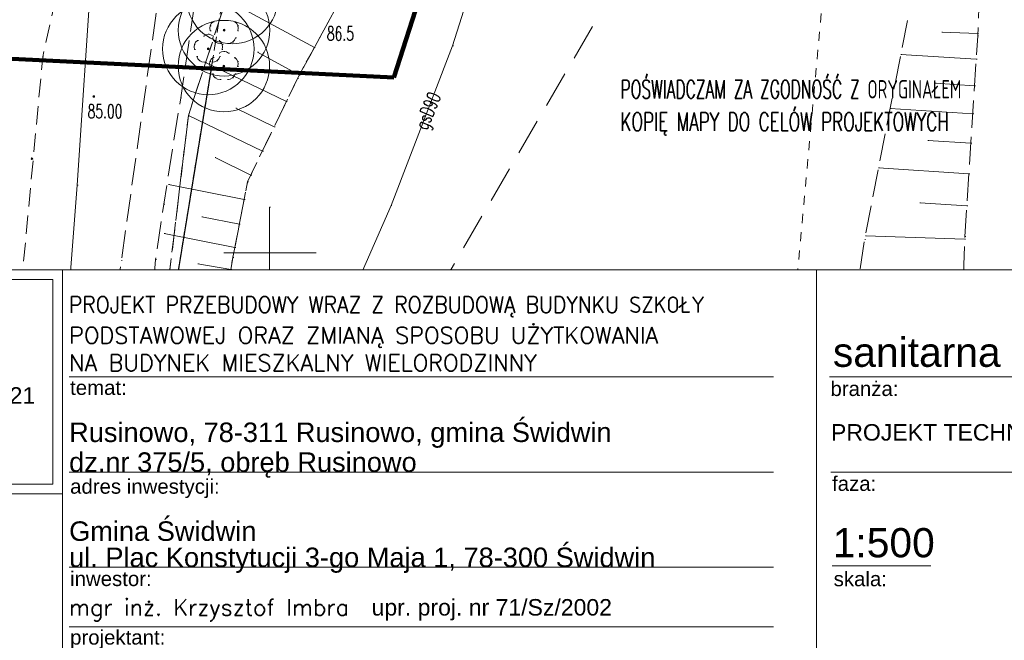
# Model space of a CAD drawing. Extents: x -134780 to 5540120, y 74663 to 5964901.
# Tile 43 of 84: x 5539586 to 5539640, y 5961279 to 5961313. Entities that reach past the tile are written whole.
import ezdxf
from ezdxf.lldxf.tags import DXFTag

# ---------------------------------------------------------------- set-up
doc = ezdxf.new("R2010")
doc.units = 0
doc.header["$MEASUREMENT"] = 0
doc.set_wipeout_variables(frame=1)
for name, pattern in [('L_0_03', [1, 0.5, -0.5]), ('L_0_04', [1.5, 1, -0.5]), ('L_0_05', [1.75, 1.25, -0.5]), ('L_0_06', [2, 1.5, -0.5]), ('L_0_0C', [3, 2, -1])]:
    doc.linetypes.add(name, pattern=pattern)
for name, color, linetype, lineweight in [('000_Inne__niezydentyfikowane__Nr_Pióra__7', 7, 'Continuous', 13), ('0_Nr_Pióra__7', 7, 'Continuous', 13), ('ARCH MAPA RUSINOWO_Nr_Pióra__60', 230, 'Continuous', 211), ('Arch opisy_Nr_Pióra__80', 3, 'Continuous', 211), ('ARCH TABELA_Nr_Pióra__1', 7, 'Continuous', 25), ('ARCH TABELA_Nr_Pióra__21', 7, 'Continuous', 9), ('ARCH TABELA_Nr_Pióra__7', 7, 'Continuous', 13), ('chodnik_Nr_Pióra__7', 7, 'Continuous', 13), ('drzewo_lisciaste_Nr_Pióra__7', 7, 'Continuous', 13), ('inny_obiekt_zagospodarowania_terenu_Nr_Pióra__7', 7, 'Continuous', 13), ('mapa', 7, 'Continuous', 13), ('ogrodzenie_trwale_Nr_Pióra__7', 7, 'Continuous', 13), ('pikieta_naturalna_Atr2_Nr_Pióra__7', 7, 'Continuous', 13), ('pikieta_naturalna_Nr_Pióra__7', 7, 'Continuous', 13), ('pikieta_sztuczna_Nr_Pióra__7', 7, 'Continuous', 13), ('plac_sportowy_Nr_Pióra__7', 7, 'Continuous', 13), ('przewod_elektroenergetyczny_podziemny_Nr_Pióra__7', 7, 'Continuous', 13), ('przewod_gazowy_Atr1_Nr_Pióra__7', 7, 'Continuous', 13), ('przewod_gazowy_Nr_Pióra__7', 7, 'Continuous', 13), ('przewod_wodociagowy_Nr_Pióra__7', 7, 'Continuous', 13), ('skarpa_nieumocniona_Nr_Pióra__7', 7, 'Continuous', 13), ('skarpa_Nr_Pióra__7', 7, 'Continuous', 13), ('Wstawianie_ramki_sekcyjnej_z_opisem_Nr_Pióra__7', 7, 'Continuous', 13), ('Zakres_Nr_Pióra__7', 7, 'Continuous', 13), ('zasuwa_lub_zawor_Nr_Pióra__7', 7, 'Continuous', 13)]:
    doc.layers.add(name, color=color, linetype=linetype, lineweight=lineweight)
for name, color, linetype, lineweight, true_color in [('217_kontur_klasyfikacyjny_Nr_Pióra__3', 7, 'Continuous', 18, 0xff6600), ('218_kontur_uzytku_gruntowego_Nr_Pióra__3', 7, 'Continuous', 18, 0xff6600), ('219_dzialka_ewidencyjna_Nr_Pióra__96', 7, 'Continuous', 13, 0x00d59f), ('Arch zieleń_Nr_Pióra__4', 7, 'Continuous', 9, 0x029e21)]:
    doc.layers.add(name, color=color, linetype=linetype, lineweight=lineweight, true_color=true_color)
doc.layers.add('TABELKA-035', color=4, linetype='Continuous')
doc.styles.add('GENERATED_STYLE_7', font='Simplex.shx', dxfattribs={"bigfont": 'BIGFONT.SHX'})
doc.styles.add('GENERATED_STYLE_9', font='arial.ttf')
doc.styles.add('ROMANS', font='romans', dxfattribs={"width": 0.8})
tags = doc.linetypes.add('DASH', pattern=[15, 10, -5]).pattern_tags.tags
tags[6:7] = [DXFTag(74, 4), DXFTag(75, 0), DXFTag(340, '0'), DXFTag(46, 0.0), DXFTag(50, 0.0), DXFTag(44, 0.0), DXFTag(45, 0.0)]
tags[4:5] = [DXFTag(74, 4), DXFTag(75, 0), DXFTag(340, '0'), DXFTag(46, 0.0), DXFTag(50, 0.0), DXFTag(44, 0.0), DXFTag(45, 0.0)]
doc.linetypes.add('L_0_15_SHX', pattern='A,0,[2,Rusinowo ZAGOSPODAROWANIE1.Shx,S=7.5,R=0,X=0,Y=0],-7.5,0', length=7.5)

# ---------------------------------------------------------------- blocks, each defined once
blk = doc.blocks.new('mapa')
at = {"layer": 'drzewo_lisciaste_Nr_Pióra__7', "linetype": 'Continuous'}
for points in [[(5539597.51, 5961312.11, 1), (5539597.51, 5961312.21, 1)], [(5539596.65, 5961311.09, 1), (5539596.65, 5961311.19, 1)], [(5539597.5, 5961310.15, 1), (5539597.5, 5961310.25, 1)], [(5539593.68, 5961283.98, 1), (5539593.68, 5961284.08, 1)]]:
    blk.add_hatch(color=252, dxfattribs=at).paths.add_polyline_path(points, flags=0)
at = {"layer": 'pikieta_naturalna_Nr_Pióra__7', "linetype": 'Continuous'}
for points in [[(5539590.39, 5961308.495, 1), (5539590.39, 5961308.585, 1)], [(5539596.17, 5961283.545, 1), (5539596.17, 5961283.635, 1)]]:
    blk.add_hatch(color=252, dxfattribs=at).paths.add_polyline_path(points, flags=0)
at = {"layer": 'pikieta_sztuczna_Nr_Pióra__7', "linetype": 'Continuous'}
blk.add_hatch(color=252, dxfattribs=at).paths.add_polyline_path([(5539587.01, 5961305.095, 1), (5539587.01, 5961305.185, 1)], flags=0)
at = {"layer": '000_Inne__niezydentyfikowane__Nr_Pióra__7', "color": 252, "linetype": 'Continuous', "flags": 128}
for points in [[(5539602.45, 5961311.21), (5539597.57, 5961313.87)], [(5539638.71, 5961311.98), (5539636.74, 5961312.05)], [(5539601.63, 5961309.71), (5539599.34, 5961310.96)], [(5539600.92, 5961308.27), (5539596.5, 5961310.4)], [(5539638.63, 5961310.58), (5539634.51, 5961310.84)], [(5539638.54, 5961309.12), (5539636.38, 5961309.26)], [(5539600.25, 5961306.88), (5539598.15, 5961307.9)], [(5539638.44, 5961307.59), (5539633.92, 5961307.88)], [(5539599.61, 5961305.55), (5539595.56, 5961307.5)], [(5539638.34, 5961305.99), (5539635.98, 5961306.14)], [(5539598.98, 5961304.25), (5539597.02, 5961305.2)], [(5539638.23, 5961304.32), (5539633.29, 5961304.64)], [(5539598.61, 5961302.92), (5539594.48, 5961303.73)], [(5539638.12, 5961302.57), (5539635.54, 5961302.74)], [(5539598.35, 5961301.57), (5539596.29, 5961301.97)], [(5539598.1, 5961300.3), (5539594.24, 5961301.06)], [(5539638, 5961300.74), (5539632.57, 5961300.92)], [(5539597.88, 5961299.09), (5539596.07, 5961299.39)], [(5539637.94, 5961298.83), (5539635.1, 5961298.93)], [(5539597.68, 5961297.86), (5539594.01, 5961298.47)], [(5539597.48, 5961296.61), (5539595.61, 5961296.92)], [(5539637.87, 5961296.87), (5539631.96, 5961297.09)], [(5539597.27, 5961295.35), (5539593.48, 5961295.95)], [(5539637.79, 5961294.93), (5539634.73, 5961295.05)], [(5539597.07, 5961294.07), (5539595.16, 5961294.37)], [(5539634.37, 5961288.24), (5539631.49, 5961294.08)], [(5539596.87, 5961292.78), (5539593.01, 5961293.4)], [(5539637.73, 5961293.33), (5539632.35, 5961293.53)], [(5539636.15, 5961289.12), (5539634.08, 5961293.3)], [(5539637.69, 5961292.3), (5539636.27, 5961292.35)], [(5539596.66, 5961291.48), (5539594.72, 5961291.79)], [(5539637.65, 5961291.03), (5539635.41, 5961291.12)], [(5539596.45, 5961290.18), (5539592.54, 5961290.8)], [(5539632.02, 5961287.08), (5539630.46, 5961290.23)], [(5539629.65, 5961285.94), (5539628.36, 5961289.76)], [(5539633.09, 5961287.61), (5539632.1, 5961289.63)], [(5539596.24, 5961288.86), (5539594.26, 5961289.12)], [(5539627.01, 5961285.3), (5539626.06, 5961289.24)], [(5539624.28, 5961284.63), (5539623.25, 5961288.74)], [(5539596.06, 5961287.52), (5539592.04, 5961288.06)], [(5539618.38, 5961283.15), (5539617.24, 5961287.71)], [(5539621.41, 5961283.91), (5539620.32, 5961288.24)], [(5539630.86, 5961286.51), (5539630.01, 5961288.23)], [(5539628.34, 5961285.62), (5539627.86, 5961287.58)], [(5539615.2, 5961282.36), (5539614, 5961287.16)], [(5539625.66, 5961284.97), (5539625.18, 5961286.98)], [(5539595.89, 5961286.2), (5539593.9, 5961286.47)], [(5539611.97, 5961281.55), (5539610.92, 5961286.48)], [(5539622.86, 5961284.27), (5539622.33, 5961286.38)], [(5539608.83, 5961281.26), (5539608.46, 5961285.93)], [(5539619.91, 5961283.53), (5539619.36, 5961285.76)], [(5539595.71, 5961284.91), (5539591.82, 5961285.43)], [(5539605.95, 5961281.08), (5539605.72, 5961285.38)], [(5539616.81, 5961282.76), (5539616.22, 5961285.1)], [(5539603.31, 5961280.94), (5539603.09, 5961284.87)], [(5539600.87, 5961280.74), (5539600.47, 5961284.36)], [(5539613.59, 5961281.95), (5539612.98, 5961284.38)], [(5539595.54, 5961283.62), (5539593.63, 5961283.88)], [(5539596.36, 5961280.24), (5539595.99, 5961283.57)], [(5539598.56, 5961280.48), (5539598.17, 5961283.93)], [(5539610.37, 5961281.38), (5539610.17, 5961283.83)], [(5539604.6, 5961281.01), (5539604.49, 5961283.06)], [(5539607.36, 5961281.16), (5539607.24, 5961283.4)], [(5539599.7, 5961280.61), (5539599.5, 5961282.37)], [(5539602.07, 5961280.87), (5539601.86, 5961282.73)], [(5539595.65, 5961282.27), (5539591.63, 5961281.86)], [(5539597.44, 5961280.36), (5539597.25, 5961282.05)], [(5539595.79, 5961280.89), (5539593.73, 5961280.68)], [(5539595.91, 5961279.49), (5539591.7, 5961279.19)]]:
    blk.add_lwpolyline(points, dxfattribs=at)
at = {"layer": '0_Nr_Pióra__7', "color": 252, "linetype": 'Continuous'}
for p, q in [((5539596.922, 5961312.626), (5539596.972, 5961312.626)), ((5539598.098, 5961312.626), (5539598.148, 5961312.626)), ((5539596.65, 5961311.94), (5539596.7, 5961311.94)), ((5539596.75, 5961312.408), (5539596.8, 5961312.408)), ((5539596.761, 5961312.131), (5539596.811, 5961312.131)), ((5539597.51, 5961312.16), (5539597.56, 5961312.16)), ((5539598.259, 5961312.131), (5539598.309, 5961312.131)), ((5539598.27, 5961312.408), (5539598.32, 5961312.408)), ((5539636.74, 5961312.05), (5539636.79, 5961312.05)), ((5539638.71, 5961311.98), (5539638.76, 5961311.98)), ((5539596.062, 5961311.606), (5539596.112, 5961311.606)), ((5539596.389, 5961311.843), (5539596.439, 5961311.843)), ((5539596.886, 5961311.745), (5539596.936, 5961311.745)), ((5539596.911, 5961311.843), (5539596.961, 5961311.843)), ((5539597.04, 5961311.512), (5539597.09, 5961311.512)), ((5539597.238, 5961311.606), (5539597.288, 5961311.606)), ((5539597.309, 5961311.437), (5539597.359, 5961311.437)), ((5539597.711, 5961311.437), (5539597.761, 5961311.437)), ((5539597.98, 5961311.512), (5539598.03, 5961311.512)), ((5539598.134, 5961311.745), (5539598.184, 5961311.745)), ((5539638.71, 5961311.86), (5539638.76, 5961311.86)), ((5539595.89, 5961311.388), (5539595.94, 5961311.388)), ((5539595.901, 5961311.111), (5539595.951, 5961311.111)), ((5539596.65, 5961311.14), (5539596.7, 5961311.14)), ((5539597.239, 5961310.903), (5539597.289, 5961310.903)), ((5539597.399, 5961311.111), (5539597.449, 5961311.111)), ((5539597.41, 5961311.388), (5539597.46, 5961311.388)), ((5539597.5, 5961311), (5539597.55, 5961311)), ((5539597.761, 5961310.903), (5539597.811, 5961310.903)), ((5539599.34, 5961310.96), (5539599.39, 5961310.96)), ((5539602.45, 5961311.21), (5539602.5, 5961311.21)), ((5539610, 5961311.3), (5539610.05, 5961311.3)), ((5539587.6, 5961310.7), (5539587.65, 5961310.7)), ((5539596.026, 5961310.725), (5539596.076, 5961310.725)), ((5539596.18, 5961310.492), (5539596.23, 5961310.492)), ((5539596.449, 5961310.417), (5539596.499, 5961310.417)), ((5539596.5, 5961310.4), (5539596.55, 5961310.4)), ((5539596.74, 5961310.448), (5539596.79, 5961310.448)), ((5539596.851, 5961310.417), (5539596.901, 5961310.417)), ((5539596.912, 5961310.666), (5539596.962, 5961310.666)), ((5539597.12, 5961310.492), (5539597.17, 5961310.492)), ((5539597.274, 5961310.725), (5539597.324, 5961310.725)), ((5539598.088, 5961310.666), (5539598.138, 5961310.666)), ((5539598.26, 5961310.448), (5539598.31, 5961310.448)), ((5539634.51, 5961310.84), (5539634.56, 5961310.84)), ((5539638.63, 5961310.58), (5539638.68, 5961310.58)), ((5539596.751, 5961310.171), (5539596.801, 5961310.171)), ((5539596.876, 5961309.785), (5539596.926, 5961309.785)), ((5539597.5, 5961310.2), (5539597.55, 5961310.2)), ((5539598.124, 5961309.785), (5539598.174, 5961309.785)), ((5539598.249, 5961310.171), (5539598.299, 5961310.171)), ((5539597.03, 5961309.552), (5539597.08, 5961309.552)), ((5539597.299, 5961309.477), (5539597.349, 5961309.477)), ((5539597.701, 5961309.477), (5539597.751, 5961309.477)), ((5539597.97, 5961309.552), (5539598.02, 5961309.552)), ((5539601.53, 5961309.53), (5539601.58, 5961309.53)), ((5539601.63, 5961309.71), (5539601.68, 5961309.71)), ((5539634.19, 5961309.25), (5539634.24, 5961309.25)), ((5539636.38, 5961309.26), (5539636.43, 5961309.26)), ((5539638.54, 5961309.12), (5539638.59, 5961309.12)), ((5539590.39, 5961308.54), (5539590.44, 5961308.54)), ((5539595.14, 5961308.47), (5539595.19, 5961308.47)), ((5539600.92, 5961308.27), (5539600.97, 5961308.27)), ((5539598.15, 5961307.9), (5539598.2, 5961307.9)), ((5539633.92, 5961307.88), (5539633.97, 5961307.88)), ((5539595.56, 5961307.5), (5539595.61, 5961307.5)), ((5539595.56, 5961307.5), (5539595.61, 5961307.5)), ((5539638.44, 5961307.59), (5539638.49, 5961307.59)), ((5539600.25, 5961306.88), (5539600.3, 5961306.88)), ((5539635.98, 5961306.14), (5539636.03, 5961306.14)), ((5539599.61, 5961305.55), (5539599.66, 5961305.55)), ((5539638.34, 5961305.99), (5539638.39, 5961305.99)), ((5539587.01, 5961305.14), (5539587.06, 5961305.14)), ((5539597.02, 5961305.2), (5539597.07, 5961305.2)), ((5539633.29, 5961304.64), (5539633.34, 5961304.64)), ((5539598.8, 5961303.88), (5539598.85, 5961303.88)), ((5539598.98, 5961304.25), (5539599.03, 5961304.25)), ((5539638.23, 5961304.32), (5539638.28, 5961304.32)), ((5539589.49, 5961303.7), (5539589.54, 5961303.7)), ((5539594.48, 5961303.73), (5539594.53, 5961303.73)), ((5539598.61, 5961302.92), (5539598.66, 5961302.92)), ((5539594.22, 5961302.65), (5539594.27, 5961302.65)), ((5539600, 5961302.5), (5539600.05, 5961302.5)), ((5539606.64, 5961302.59), (5539606.69, 5961302.59)), ((5539635.54, 5961302.74), (5539635.59, 5961302.74)), ((5539638.12, 5961302.57), (5539638.17, 5961302.57)), ((5539596.29, 5961301.97), (5539596.34, 5961301.97)), ((5539598.35, 5961301.57), (5539598.4, 5961301.57)), ((5539594.24, 5961301.06), (5539594.29, 5961301.06)), ((5539632.53, 5961300.73), (5539632.58, 5961300.73)), ((5539632.57, 5961300.92), (5539632.62, 5961300.92)), ((5539638, 5961300.74), (5539638.05, 5961300.74)), ((5539638.01, 5961300.89), (5539638.06, 5961300.89)), ((5539598.1, 5961300.3), (5539598.15, 5961300.3)), ((5539591.9, 5961299.58), (5539591.95, 5961299.58)), ((5539593.77, 5961299.63), (5539593.82, 5961299.63)), ((5539597.5, 5961300), (5539597.55, 5961300)), ((5539597.99, 5961299.75), (5539598.04, 5961299.75)), ((5539600, 5961300), (5539600.05, 5961300)), ((5539602.5, 5961300), (5539602.55, 5961300)), ((5539596.07, 5961299.39), (5539596.12, 5961299.39)), ((5539597.88, 5961299.09), (5539597.93, 5961299.09)), ((5539635.1, 5961298.93), (5539635.15, 5961298.93)), ((5539637.94, 5961298.83), (5539637.99, 5961298.83)), ((5539586.41, 5961297.98), (5539586.46, 5961297.98)), ((5539594.01, 5961298.47), (5539594.06, 5961298.47)), ((5539637.91, 5961297.96), (5539637.96, 5961297.96)), ((5539597.68, 5961297.86), (5539597.73, 5961297.86)), ((5539600, 5961297.5), (5539600.05, 5961297.5)), ((5539595.61, 5961296.92), (5539595.66, 5961296.92)), ((5539631.96, 5961297.09), (5539632.01, 5961297.09)), ((5539637.87, 5961296.87), (5539637.92, 5961296.87)), ((5539597.47, 5961296.58), (5539597.52, 5961296.58)), ((5539597.48, 5961296.61), (5539597.53, 5961296.61)), ((5539593.48, 5961295.95), (5539593.53, 5961295.95)), ((5539593.49, 5961296), (5539593.54, 5961296)), ((5539597.27, 5961295.35), (5539597.32, 5961295.35)), ((5539634.73, 5961295.05), (5539634.78, 5961295.05)), ((5539637.79, 5961294.93), (5539637.84, 5961294.93)), ((5539588.75, 5961294.23), (5539588.8, 5961294.23)), ((5539595.16, 5961294.37), (5539595.21, 5961294.37)), ((5539593.952, 5961294.062), (5539594.002, 5961294.062)), ((5539597.07, 5961294.07), (5539597.12, 5961294.07)), ((5539602.88, 5961293.99), (5539602.93, 5961293.99)), ((5539631.49, 5961294.08), (5539631.54, 5961294.08)), ((5539593.01, 5961293.4), (5539593.06, 5961293.4)), ((5539632.35, 5961293.53), (5539632.4, 5961293.53)), ((5539634.08, 5961293.3), (5539634.13, 5961293.3)), ((5539637.73, 5961293.33), (5539637.78, 5961293.33)), ((5539596.87, 5961292.78), (5539596.92, 5961292.78)), ((5539636.27, 5961292.35), (5539636.32, 5961292.35)), ((5539637.69, 5961292.3), (5539637.74, 5961292.3)), ((5539594.72, 5961291.79), (5539594.77, 5961291.79)), ((5539596.66, 5961291.48), (5539596.71, 5961291.48)), ((5539593.391, 5961291.106), (5539593.441, 5961291.106)), ((5539635.41, 5961291.12), (5539635.46, 5961291.12)), ((5539637.65, 5961291.03), (5539637.7, 5961291.03)), ((5539592.54, 5961290.8), (5539592.59, 5961290.8)), ((5539630.94, 5961290.58), (5539630.99, 5961290.58)), ((5539637.63, 5961290.62), (5539637.68, 5961290.62)), ((5539596.45, 5961290.18), (5539596.5, 5961290.18)), ((5539630.46, 5961290.23), (5539630.51, 5961290.23)), ((5539630.82, 5961290.31), (5539630.87, 5961290.31)), ((5539637.65, 5961289.9), (5539637.7, 5961289.9)), ((5539600.8, 5961289.38), (5539600.85, 5961289.38)), ((5539628.36, 5961289.76), (5539628.41, 5961289.76)), ((5539632.1, 5961289.63), (5539632.15, 5961289.63)), ((5539636.75, 5961289.42), (5539636.8, 5961289.42)), ((5539594.26, 5961289.12), (5539594.31, 5961289.12)), ((5539596.24, 5961288.86), (5539596.29, 5961288.86)), ((5539596.26, 5961288.98), (5539596.31, 5961288.98)), ((5539625.71, 5961289.16), (5539625.76, 5961289.16)), ((5539626.06, 5961289.24), (5539626.11, 5961289.24)), ((5539636.15, 5961289.12), (5539636.2, 5961289.12)), ((5539623.25, 5961288.74), (5539623.3, 5961288.74)), ((5539591.99, 5961287.81), (5539592.04, 5961287.81)), ((5539592.04, 5961288.06), (5539592.09, 5961288.06)), ((5539617.24, 5961287.71), (5539617.29, 5961287.71)), ((5539620.32, 5961288.24), (5539620.37, 5961288.24)), ((5539630.01, 5961288.23), (5539630.06, 5961288.23)), ((5539634.37, 5961288.24), (5539634.42, 5961288.24)), ((5539596.06, 5961287.52), (5539596.11, 5961287.52)), ((5539627.86, 5961287.58), (5539627.91, 5961287.58)), ((5539633.09, 5961287.61), (5539633.14, 5961287.61)), ((5539613.67, 5961287.1), (5539613.72, 5961287.1)), ((5539614, 5961287.16), (5539614.05, 5961287.16)), ((5539625.18, 5961286.98), (5539625.23, 5961286.98)), ((5539632.02, 5961287.08), (5539632.07, 5961287.08)), ((5539593.9, 5961286.47), (5539593.95, 5961286.47)), ((5539595.89, 5961286.2), (5539595.94, 5961286.2)), ((5539610.92, 5961286.48), (5539610.97, 5961286.48)), ((5539622.33, 5961286.38), (5539622.38, 5961286.38)), ((5539630.86, 5961286.51), (5539630.91, 5961286.51)), ((5539607.59, 5961285.74), (5539607.64, 5961285.74)), ((5539608.46, 5961285.93), (5539608.51, 5961285.93)), ((5539619.36, 5961285.76), (5539619.41, 5961285.76)), ((5539628.34, 5961285.62), (5539628.39, 5961285.62)), ((5539629.65, 5961285.94), (5539629.7, 5961285.94)), ((5539629.74, 5961285.96), (5539629.79, 5961285.96)), ((5539591.82, 5961285.43), (5539591.87, 5961285.43)), ((5539599.49, 5961285.15), (5539599.54, 5961285.15)), ((5539605.72, 5961285.38), (5539605.77, 5961285.38)), ((5539616.22, 5961285.1), (5539616.27, 5961285.1)), ((5539627.01, 5961285.3), (5539627.06, 5961285.3)), ((5539589.56, 5961284.8), (5539589.61, 5961284.8)), ((5539593.092, 5961284.496), (5539593.142, 5961284.496)), ((5539593.419, 5961284.733), (5539593.469, 5961284.733)), ((5539593.68, 5961284.83), (5539593.73, 5961284.83)), ((5539593.941, 5961284.733), (5539593.991, 5961284.733)), ((5539594.268, 5961284.496), (5539594.318, 5961284.496)), ((5539595.71, 5961284.91), (5539595.76, 5961284.91)), ((5539603.09, 5961284.87), (5539603.14, 5961284.87)), ((5539624.28, 5961284.63), (5539624.33, 5961284.63)), ((5539625.49, 5961284.93), (5539625.54, 5961284.93)), ((5539625.66, 5961284.97), (5539625.71, 5961284.97)), ((5539592.92, 5961284.278), (5539592.97, 5961284.278)), ((5539592.931, 5961284.001), (5539592.981, 5961284.001)), ((5539593.68, 5961284.03), (5539593.73, 5961284.03)), ((5539594.429, 5961284.001), (5539594.479, 5961284.001)), ((5539594.44, 5961284.278), (5539594.49, 5961284.278)), ((5539598.74, 5961284.03), (5539598.79, 5961284.03)), ((5539600.47, 5961284.36), (5539600.52, 5961284.36)), ((5539612.98, 5961284.38), (5539613.03, 5961284.38)), ((5539622.86, 5961284.27), (5539622.91, 5961284.27)), ((5539635.9, 5961284.1), (5539635.95, 5961284.1)), ((5539593.056, 5961283.615), (5539593.106, 5961283.615)), ((5539593.63, 5961283.88), (5539593.68, 5961283.88)), ((5539594.304, 5961283.615), (5539594.354, 5961283.615)), ((5539595.52, 5961283.49), (5539595.57, 5961283.49)), ((5539595.54, 5961283.62), (5539595.59, 5961283.62)), ((5539595.99, 5961283.57), (5539596.04, 5961283.57)), ((5539596.17, 5961283.59), (5539596.22, 5961283.59)), ((5539598.17, 5961283.93), (5539598.22, 5961283.93)), ((5539610.17, 5961283.83), (5539610.22, 5961283.83)), ((5539619.91, 5961283.53), (5539619.96, 5961283.53)), ((5539621.41, 5961283.91), (5539621.46, 5961283.91)), ((5539593.21, 5961283.382), (5539593.26, 5961283.382)), ((5539593.479, 5961283.307), (5539593.529, 5961283.307)), ((5539593.881, 5961283.307), (5539593.931, 5961283.307)), ((5539594.15, 5961283.382), (5539594.2, 5961283.382)), ((5539600.56, 5961283.04), (5539600.61, 5961283.04)), ((5539604.49, 5961283.06), (5539604.54, 5961283.06)), ((5539607.24, 5961283.4), (5539607.29, 5961283.4)), ((5539618.38, 5961283.15), (5539618.43, 5961283.15)), ((5539590.71, 5961282.36), (5539590.76, 5961282.36)), ((5539591.61, 5961282.43), (5539591.66, 5961282.43)), ((5539599.5, 5961282.37), (5539599.55, 5961282.37)), ((5539601.86, 5961282.73), (5539601.91, 5961282.73)), ((5539615.2, 5961282.36), (5539615.25, 5961282.36)), ((5539616.81, 5961282.76), (5539616.86, 5961282.76)), ((5539589.13, 5961281.94), (5539589.18, 5961281.94)), ((5539591.63, 5961281.86), (5539591.68, 5961281.86)), ((5539595.65, 5961282.27), (5539595.7, 5961282.27)), ((5539597.25, 5961282.05), (5539597.3, 5961282.05)), ((5539613.59, 5961281.95), (5539613.64, 5961281.95)), ((5539587.14, 5961281.45), (5539587.19, 5961281.45)), ((5539608.83, 5961281.26), (5539608.88, 5961281.26)), ((5539610.37, 5961281.38), (5539610.42, 5961281.38)), ((5539611.74, 5961281.49), (5539611.79, 5961281.49)), ((5539611.97, 5961281.55), (5539612.02, 5961281.55)), ((5539595.79, 5961280.89), (5539595.84, 5961280.89)), ((5539600.87, 5961280.74), (5539600.92, 5961280.74)), ((5539602.07, 5961280.87), (5539602.12, 5961280.87)), ((5539602.16, 5961280.88), (5539602.21, 5961280.88)), ((5539603.31, 5961280.94), (5539603.36, 5961280.94)), ((5539604.6, 5961281.01), (5539604.65, 5961281.01)), ((5539605.95, 5961281.08), (5539606, 5961281.08)), ((5539607.36, 5961281.16), (5539607.41, 5961281.16)), ((5539608.13, 5961281.2), (5539608.18, 5961281.2)), ((5539616.59, 5961280.91), (5539616.64, 5961280.91)), ((5539593.73, 5961280.68), (5539593.78, 5961280.68)), ((5539595.86, 5961280.18), (5539595.91, 5961280.18)), ((5539596.36, 5961280.24), (5539596.41, 5961280.24)), ((5539597.44, 5961280.36), (5539597.49, 5961280.36)), ((5539598.56, 5961280.48), (5539598.61, 5961280.48)), ((5539599.7, 5961280.61), (5539599.75, 5961280.61)), ((5539600.01, 5961280.28), (5539600.06, 5961280.28)), ((5539591.7, 5961279.19), (5539591.75, 5961279.19)), ((5539595.91, 5961279.49), (5539595.96, 5961279.49)), ((5539602.17, 5961279.36), (5539602.22, 5961279.36))]:
    blk.add_line(p, q, dxfattribs=at)
at = {"layer": '217_kontur_klasyfikacyjny_Nr_Pióra__3', "color": 252, "linetype": 'L_0_03', "flags": 128}
for points in [[(5539627.92, 5961288.68), (5539634.87, 5961364.54)], [(5539599.34, 5961325.61), (5539596.81, 5961310.07)], [(5539596.81, 5961310.07), (5539592.28, 5961282.36)], [(5539606.23, 5961285.27), (5539627.92, 5961288.68)], [(5539594.19, 5961282.76), (5539606.23, 5961285.27)], [(5539592.28, 5961282.36), (5539594.19, 5961282.76)]]:
    blk.add_lwpolyline(points, dxfattribs=at)
at = {"layer": '218_kontur_uzytku_gruntowego_Nr_Pióra__3', "color": 252, "linetype": 'L_0_03', "flags": 128}
for points in [[(5539627.92, 5961288.68), (5539634.87, 5961364.54)], [(5539599.34, 5961325.61), (5539596.81, 5961310.07)], [(5539596.81, 5961310.07), (5539599.34, 5961325.61)], [(5539542.34, 5961312.72), (5539596.81, 5961310.07)], [(5539596.81, 5961310.07), (5539542.34, 5961312.72)], [(5539596.81, 5961310.07), (5539592.28, 5961282.36)], [(5539592.28, 5961282.36), (5539596.81, 5961310.07)], [(5539606.23, 5961285.27), (5539627.92, 5961288.68)], [(5539594.19, 5961282.76), (5539606.23, 5961285.27)], [(5539606.23, 5961285.27), (5539594.19, 5961282.76)], [(5539608.23, 5961227.09), (5539606.23, 5961285.27)], [(5539539.23, 5961271.12), (5539592.28, 5961282.36)], [(5539592.28, 5961282.36), (5539539.23, 5961271.12)], [(5539592.28, 5961282.36), (5539594.19, 5961282.76)], [(5539594.19, 5961282.76), (5539592.28, 5961282.36)]]:
    blk.add_lwpolyline(points, dxfattribs=at)
at = {"layer": '219_dzialka_ewidencyjna_Nr_Pióra__96', "color": 252, "linetype": 'Continuous', "flags": 128}
for points in [[(5539542.34, 5961312.72), (5539596.81, 5961310.07)], [(5539592.28, 5961282.36), (5539596.81, 5961310.07)], [(5539627.92, 5961288.68), (5539698.93, 5961299.77)], [(5539606.23, 5961285.27), (5539627.92, 5961288.68)], [(5539594.19, 5961282.76), (5539606.23, 5961285.27)], [(5539606.23, 5961285.27), (5539608.23, 5961227.09)], [(5539539.23, 5961271.12), (5539592.28, 5961282.36)], [(5539594.19, 5961282.76), (5539592.28, 5961282.36)], [(5539594.19, 5961282.76), (5539592.6, 5961200.01)]]:
    blk.add_lwpolyline(points, dxfattribs=at)
at = {"layer": 'ARCH MAPA RUSINOWO_Nr_Pióra__60', "linetype": 'Continuous', "lineweight": 20, "flags": 128}
blk.add_lwpolyline([(5539594.181, 5961293.903), (5539596.827, 5961310.069), (5539542.34, 5961312.72)], dxfattribs=at)
at = {"layer": 'Arch opisy_Nr_Pióra__80', "linetype": 'DASH', "ltscale": 0.2}
for p in [(5539611.398, 5961323.861), (5539542.34, 5961312.72)]:
    blk.add_line(p, (5539606.798, 5961309.584), dxfattribs=at)
at = {"layer": 'ARCH TABELA_Nr_Pióra__21', "color": 252, "linetype": 'Continuous'}
blk.add_line((5539618.545, 5961288.019), (5539637.955, 5961288.019), dxfattribs=at)
at = {"layer": 'Arch zieleń_Nr_Pióra__4', "color": 252, "linetype": 'Continuous'}
for centre in [(5539597.96, 5961313.92), (5539597.51, 5961312.16), (5539596.65, 5961311.14), (5539597.5, 5961310.2)]:
    blk.add_circle(centre, 2.5, dxfattribs=at)
at = {"layer": 'chodnik_Nr_Pióra__7', "color": 252, "linetype": 'L_0_06', "flags": 128}
blk.add_lwpolyline([(5539573.85, 5961350.515), (5539573.48, 5961350.53), (5539573.4, 5961348.41), (5539573.779, 5961348.407), (5539573.76, 5961348.04), (5539579.85, 5961347.77), (5539579.782, 5961345.734), (5539573.9, 5961345.78), (5539575.85, 5961335.03), (5539577.75, 5961324.47), (5539591.47, 5961324.05), (5539596.39, 5961323.97), (5539596.46, 5961321.44), (5539596.5, 5961317.73), (5539595.14, 5961308.47), (5539594.22, 5961302.65), (5539593.77, 5961299.63), (5539593.49, 5961296), (5539591.99, 5961287.81), (5539591.61, 5961282.43), (5539589.13, 5961281.94), (5539589.56, 5961284.8), (5539591.9, 5961299.58), (5539594.42, 5961317.48), (5539594.72, 5961320.57), (5539594.65, 5961322.11), (5539590.73, 5961322.16), (5539578.09, 5961322.67), (5539578.89, 5961318.3), (5539577.2, 5961318.26), (5539576.39, 5961321.74), (5539574.24, 5961333.51), (5539573.16, 5961338.51), (5539571.77, 5961345.69), (5539570.5, 5961345.62), (5539570.5, 5961351.67), (5539570.52, 5961352.22), (5539573.55, 5961351.9), (5539573.87, 5961350.93)], close=True, dxfattribs=at)
at = {"layer": 'drzewo_lisciaste_Nr_Pióra__7', "color": 252, "linetype": 'Continuous'}
for centre in [(5539597.51, 5961312.16), (5539596.65, 5961311.14), (5539597.5, 5961310.2), (5539593.68, 5961284.03)]:
    blk.add_circle(centre, 0.05, dxfattribs=at)
for centre, start, end in [((5539597.13, 5961312.284), 121.308, 202.548), ((5539597.89, 5961312.284), 337.452, 58.692), ((5539596.65, 5961311.54), 49.272, 130.728), ((5539596.27, 5961311.264), 121.308, 202.548), ((5539597.275, 5961311.836), 193.221, 274.871), ((5539597.03, 5961311.264), 337.452, 58.692), ((5539597.745, 5961311.836), 265.129, 346.779), ((5539597.5, 5961310.6), 49.272, 130.728), ((5539596.415, 5961310.816), 193.221, 274.871), ((5539597.12, 5961310.324), 121.308, 202.548), ((5539596.885, 5961310.816), 265.129, 346.779), ((5539597.88, 5961310.324), 337.452, 58.692), ((5539597.265, 5961309.876), 193.221, 274.871), ((5539597.735, 5961309.876), 265.129, 346.779), ((5539593.3, 5961284.154), 121.308, 202.548), ((5539593.68, 5961284.43), 49.272, 130.728), ((5539594.06, 5961284.154), 337.452, 58.692), ((5539593.445, 5961283.706), 193.221, 274.871), ((5539593.915, 5961283.706), 265.129, 346.779)]:
    blk.add_arc(centre, 0.4, start, end, dxfattribs=at)
at = {"layer": 'inny_obiekt_zagospodarowania_terenu_Nr_Pióra__7', "color": 252, "linetype": 'L_0_03', "flags": 128}
blk.add_lwpolyline([(5539601.53, 5961309.53), (5539605.4, 5961316.63), (5539608.69, 5961322.78), (5539609.779, 5961325.121)], dxfattribs=at)
at = {"layer": 'ogrodzenie_trwale_Nr_Pióra__7', "color": 252, "linetype": 'L_0_15_SHX', "flags": 128}
blk.add_lwpolyline([(5539538.19, 5961269.97), (5539543.69, 5961271.2), (5539558.75, 5961274.84), (5539587.14, 5961281.45), (5539589.13, 5961281.94), (5539591.61, 5961282.43), (5539595.52, 5961283.49), (5539598.74, 5961284.03), (5539607.59, 5961285.74), (5539613.67, 5961287.1), (5539625.71, 5961289.16), (5539630.82, 5961290.31), (5539630.94, 5961290.58)], dxfattribs=at)
at = {"layer": 'ogrodzenie_trwale_Nr_Pióra__7', "color": 252, "linetype": 'Continuous', "flags": 128}
blk.add_lwpolyline([(5539538.19, 5961269.97), (5539543.69, 5961271.2), (5539558.75, 5961274.84), (5539587.14, 5961281.45), (5539589.13, 5961281.94), (5539591.61, 5961282.43), (5539595.52, 5961283.49), (5539598.74, 5961284.03), (5539607.59, 5961285.74), (5539613.67, 5961287.1), (5539625.71, 5961289.16), (5539630.82, 5961290.31), (5539630.94, 5961290.58)], dxfattribs=at)
at = {"layer": 'pikieta_naturalna_Nr_Pióra__7', "color": 252, "linetype": 'Continuous'}
for centre in [(5539590.39, 5961308.54), (5539596.17, 5961283.59)]:
    blk.add_circle(centre, 0.045, dxfattribs=at)
at = {"layer": 'pikieta_sztuczna_Nr_Pióra__7', "color": 252, "linetype": 'Continuous'}
blk.add_circle((5539587.01, 5961305.14), 0.045, dxfattribs=at)
at = {"layer": 'plac_sportowy_Nr_Pióra__7', "color": 252, "linetype": 'L_0_04', "flags": 128}
blk.add_lwpolyline([(5539547.69, 5961311.76), (5539547.85, 5961313.02), (5539548.08, 5961317.05), (5539548.19, 5961318.69), (5539553.96, 5961318.57), (5539566.63, 5961318.35), (5539577.2, 5961318.26), (5539578.89, 5961318.3), (5539589.29, 5961318.26), (5539587.6, 5961310.7), (5539586.41, 5961297.98), (5539585.4, 5961283.36), (5539561.05, 5961283.75), (5539545.65, 5961284.02), (5539546.4, 5961294.88), (5539546.9, 5961301.69), (5539547.46, 5961306.59)], close=True, dxfattribs=at)
at = {"layer": 'przewod_elektroenergetyczny_podziemny_Nr_Pióra__7', "color": 252, "linetype": 'Continuous', "flags": 128}
blk.add_lwpolyline([(5539570.99, 5961351.55), (5539569.42, 5961351.65), (5539571.88, 5961321.69), (5539572.64, 5961320.61), (5539591.67, 5961319.34), (5539590.26, 5961315.44), (5539589.49, 5961303.7), (5539588.75, 5961294.23), (5539590.71, 5961282.36)], dxfattribs=at)
at = {"layer": 'przewod_gazowy_Nr_Pióra__7', "color": 252, "linetype": 'Continuous', "flags": 128}
blk.add_lwpolyline([(5539617.02, 5961366.51), (5539616.75, 5961352.18), (5539616.46, 5961345.05), (5539616.15, 5961339.78), (5539615.08, 5961332.97), (5539614.03, 5961324.36), (5539612.95, 5961319.45), (5539611.34, 5961315.57), (5539610, 5961311.3), (5539606.64, 5961302.59), (5539602.88, 5961293.99), (5539600.8, 5961289.38), (5539599.49, 5961285.15), (5539600.01, 5961280.28), (5539600.18, 5961274.27), (5539600.25, 5961266.4), (5539600.19, 5961256.71), (5539600.12, 5961251.91)], dxfattribs=at)
at = {"layer": 'przewod_wodociagowy_Nr_Pióra__7', "color": 252, "linetype": 'Continuous', "flags": 128}
blk.add_lwpolyline([(5539523.52, 5961364.08), (5539529.06, 5961363.67), (5539537.48, 5961362.65), (5539542.79, 5961362), (5539541.4, 5961352.89), (5539540.33, 5961338.95), (5539539.17, 5961326.33), (5539538.66, 5961318.45), (5539538.17, 5961311.01), (5539537.08, 5961296.32), (5539536.47, 5961285.85), (5539535.85, 5961268.98), (5539549.29, 5961271.29), (5539573.3, 5961275.34), (5539588.62, 5961277.8), (5539602.17, 5961279.36), (5539616.59, 5961280.91), (5539615.83, 5961257.35), (5539615.32, 5961242.06)], dxfattribs=at)
at = {"layer": 'skarpa_nieumocniona_Nr_Pióra__7', "color": 252, "linetype": 'L_0_06', "flags": 128}
for points in [[(5539634.19, 5961309.25), (5539635.63, 5961316.54), (5539635.88, 5961324.68), (5539636.31, 5961334.52), (5539636.57, 5961340.31), (5539637.52, 5961348.62), (5539638.1, 5961353.52), (5539639.27, 5961362.61), (5539639.6, 5961351.95), (5539639.71, 5961343.11), (5539639.57, 5961331.99), (5539639.05, 5961320.68), (5539638.71, 5961311.86), (5539638.01, 5961300.89), (5539637.91, 5961297.96), (5539637.63, 5961290.62), (5539637.65, 5961289.9), (5539636.75, 5961289.42), (5539629.74, 5961285.96), (5539625.49, 5961284.93), (5539611.74, 5961281.49), (5539608.13, 5961281.2), (5539602.16, 5961280.88), (5539595.86, 5961280.18), (5539595.52, 5961283.49), (5539598.74, 5961284.03), (5539607.59, 5961285.74), (5539613.67, 5961287.1), (5539625.71, 5961289.16), (5539630.82, 5961290.31), (5539630.94, 5961290.58), (5539632.53, 5961300.73)], [(5539634.19, 5961309.25), (5539635.63, 5961316.54), (5539635.88, 5961324.68), (5539636.31, 5961334.52), (5539636.57, 5961340.31), (5539637.52, 5961348.62), (5539638.1, 5961353.52), (5539639.27, 5961362.61), (5539639.6, 5961351.95), (5539639.71, 5961343.11), (5539639.57, 5961331.99), (5539639.05, 5961320.68), (5539638.71, 5961311.86), (5539638.01, 5961300.89), (5539637.91, 5961297.96), (5539637.63, 5961290.62), (5539637.65, 5961289.9), (5539636.75, 5961289.42), (5539629.74, 5961285.96), (5539625.49, 5961284.93), (5539611.74, 5961281.49), (5539608.13, 5961281.2), (5539602.16, 5961280.88), (5539595.86, 5961280.18), (5539595.52, 5961283.49), (5539598.74, 5961284.03), (5539607.59, 5961285.74), (5539613.67, 5961287.1), (5539625.71, 5961289.16), (5539630.82, 5961290.31), (5539630.94, 5961290.58), (5539632.53, 5961300.73)], [(5539612.44, 5961216.99), (5539610.06, 5961218.31), (5539602.52, 5961222.69), (5539595.6, 5961226.77), (5539595.49, 5961231.6), (5539596.67, 5961250.62), (5539595.15, 5961268.63), (5539591.76, 5961277.11), (5539591.61, 5961282.43), (5539591.99, 5961287.81), (5539593.952, 5961294.062), (5539595.56, 5961307.5), (5539598.16, 5961315.46), (5539599.447, 5961317.425), (5539604.82, 5961325.84), (5539609.779, 5961325.121), (5539608.69, 5961322.78), (5539608.64, 5961322.68), (5539605.4, 5961316.63), (5539601.53, 5961309.53), (5539598.8, 5961303.88), (5539597.99, 5961299.75), (5539597.47, 5961296.58), (5539596.26, 5961288.98), (5539595.52, 5961283.49), (5539595.86, 5961280.18), (5539596.22, 5961275.12), (5539597.04, 5961266.24), (5539597.33, 5961260.29), (5539597.52, 5961250.45), (5539597.18, 5961244.27), (5539596.64, 5961232.31), (5539598.25, 5961228.38), (5539605.11, 5961224.61), (5539613.95, 5961219.95)]]:
    blk.add_lwpolyline(points, close=True, dxfattribs=at)
at = {"layer": 'skarpa_Nr_Pióra__7', "color": 252, "linetype": 'L_0_05', "flags": 128}
blk.add_lwpolyline([(5539609.779, 5961325.121), (5539608.69, 5961322.78), (5539608.64, 5961322.68), (5539605.4, 5961316.63), (5539603.41, 5961312.99), (5539601.53, 5961309.53), (5539600.92, 5961308.27), (5539598.8, 5961303.88), (5539597.99, 5961299.75), (5539597.47, 5961296.58), (5539596.66, 5961291.48), (5539596.26, 5961288.98), (5539595.52, 5961283.49), (5539591.61, 5961282.43), (5539593.391, 5961291.106), (5539593.952, 5961294.062), (5539595.56, 5961307.5), (5539598.16, 5961315.46), (5539599.447, 5961317.425), (5539604.9, 5961325.83)], close=True, dxfattribs=at)
at = {"layer": 'Wstawianie_ramki_sekcyjnej_z_opisem_Nr_Pióra__7', "color": 252, "linetype": 'Continuous', "flags": 128}
for points in [[(5539600, 5961297.5), (5539600, 5961302.5)], [(5539600, 5961297.5), (5539600, 5961302.5)], [(5539600, 5961297.5), (5539600, 5961302.5)], [(5539600, 5961297.5), (5539600, 5961302.5)], [(5539597.5, 5961300), (5539600, 5961300)], [(5539597.5, 5961300), (5539600, 5961300)], [(5539600, 5961300), (5539602.5, 5961300)], [(5539600, 5961300), (5539602.5, 5961300)]]:
    blk.add_lwpolyline(points, dxfattribs=at)
at = {"layer": 'Zakres_Nr_Pióra__7', "color": 252, "linetype": 'L_0_0C', "flags": 128}
blk.add_lwpolyline([(5539630.53, 5961390.3), (5539628.94, 5961331.74), (5539600.56, 5961283.04), (5539537.62, 5961279.94), (5539520.78, 5961299.6), (5539520.6, 5961305.18), (5539524.89, 5961364.28), (5539536.45, 5961379.17)], close=True, dxfattribs=at)
at = {"layer": 'pikieta_naturalna_Atr2_Nr_Pióra__7', "color": 252, "linetype": 'Continuous', "char_height": 0.75, "attachment_point": 1, "style": 'GENERATED_STYLE_7'}
for s, insert in [('{\\W0.660000x;86.5}', (5539603.129, 5961312.358)), ('{\\W0.660000x;85.00}', (5539590.049, 5961308.108)), ('{\\W0.660000x;86.3}', (5539596.329, 5961285.458))]:
    blk.add_mtext(s, dxfattribs=dict(at, insert=insert))
at = {"layer": 'przewod_gazowy_Atr1_Nr_Pióra__7', "color": 252, "linetype": 'Continuous', "insert": (5539607.909, 5961306.956), "char_height": 0.75, "attachment_point": 1, "rotation": 67.3, "style": 'GENERATED_STYLE_7'}
blk.add_mtext('{\\W0.660000x;gsD90}', dxfattribs=at)
blk = doc.blocks.new('A$C68B9850F')
at = {"layer": 'ARCH TABELA_Nr_Pióra__21', "linetype": 'Continuous'}
for p, q in [((-87.5, 29.056), (-63.032, 29.056)), ((-87.5, 29.056), (0, 29.056)), ((-63.032, 29.056), (-63.032, 0)), ((-63.032, 16.822), (-63.032, 29.056)), ((-21.809, 29.056), (-21.809, 0)), ((-86.968, 28.524), (-63.564, 28.524)), ((-63.564, 17.354), (-63.564, 28.524)), ((-63.032, 0), (-63.032, 27.056)), ((-62.671, 23.206), (-24.172, 23.206)), ((-21.112, 23.206), (-1.615, 23.206)), ((-62.671, 18.006), (-24.172, 18.006)), ((-21.025, 18.006), (-1.615, 18.006)), ((-86.968, 17.354), (-63.564, 17.354)), ((-87.5, 16.822), (-63.032, 16.822)), ((-62.671, 12.806), (-24.172, 12.806)), ((-20.966, 12.893), (-15.568, 12.893)), ((-62.671, 9.563), (-24.172, 9.563))]:
    blk.add_line(p, q, dxfattribs=at)
at = {"layer": 'ARCH TABELA_Nr_Pióra__1', "color": 7, "linetype": 'Continuous', "style": 'GENERATED_STYLE_7', "width": 0.9}
blk.add_text('PROJEKT PRZEBUDOWY WRAZ Z ROZBUDOWĄ BUDYNKU SZKOŁY', height=0.9, dxfattribs=at).set_placement((-62.671, 26.704))
at = {"layer": 'ARCH TABELA_Nr_Pióra__1', "color": 7, "linetype": 'Continuous', "style": 'GENERATED_STYLE_7'}
for s, p in [('PODSTAWOWEJ ORAZ ZMIANĄ SPOSOBU UŻYTKOWANIA', (-62.671, 25.03)), ('NA BUDYNEK MIESZKALNY WIELORODZINNY', (-62.671, 23.527))]:
    blk.add_text(s, height=0.9, dxfattribs=at).set_placement(p)
at = {"layer": 'ARCH TABELA_Nr_Pióra__21', "linetype": 'Continuous', "insert": (-62.671, 12.499), "char_height": 1.06383, "attachment_point": 7, "line_spacing_factor": 0.807442, "style": 'GENERATED_STYLE_9'}
blk.add_mtext('{Gmina Świdwin\\Pul. Plac Konstytucji 3-go Maja 1, 78-300 Świdwin}', dxfattribs=at)
at = {"layer": 'ARCH TABELA_Nr_Pióra__7', "linetype": 'Continuous', "attachment_point": 1, "style": 'GENERATED_STYLE_9'}
for s, insert, char_height in [('sanitarna', (-20.919, 25.354), 1.5958), ('{temat:}', (-62.617, 23.023), 0.7979), ('{branża:}', (-21.053, 22.962), 0.7979), ('{faza:}', (-20.966, 17.781), 0.7979), ('{adres inwestycji:}', (-62.617, 17.625), 0.7979), ('1:500', (-20.929, 14.949), 1.5958), ('{inwestor:}', (-62.617, 12.581), 0.7979), ('{skala:}', (-20.877, 12.571), 0.7979), ('{projektant:}', (-62.617, 9.381), 0.7979)]:
    blk.add_mtext(s, dxfattribs=dict(at, insert=insert, char_height=char_height))
at = {"layer": 'ARCH TABELA_Nr_Pióra__7', "linetype": 'Continuous', "insert": (-75.266, 24.39), "char_height": 0.90426, "width": 23.40426, "attachment_point": 2, "line_spacing_factor": 1.156383, "style": 'GENERATED_STYLE_9'}
blk.add_mtext('{ul.Różana 6, 78-300 Świdwin\\PNIP 672-168-25-82 Regon 331349321\\Ptel.: +48 501 059 462\\Pmail: bartekbalejko@o2.pl}', dxfattribs=at)
at = {"layer": 'ARCH TABELA_Nr_Pióra__7', "linetype": 'Continuous', "style": 'GENERATED_STYLE_9'}
for s, insert, char_height, attachment_point, line_spacing_factor in [('{Rusinowo, 78-311 Rusinowo, gmina Świdwin \\Pdz.nr 375/5, obręb Rusinowo}', (-62.671, 17.699), 1.06383, 7, 0.918867), ('PROJEKT TECHNICZNY', (-21.025, 20.629), 0.9, 1, 0.923713)]:
    blk.add_mtext(s, dxfattribs=dict(at, insert=insert, char_height=char_height, attachment_point=attachment_point, line_spacing_factor=line_spacing_factor))
at = {"layer": 'ARCH TABELA_Nr_Pióra__7', "color": 0, "linetype": 'Continuous', "insert": (-62.682, 11.072), "char_height": 0.9, "width": 37.95373, "attachment_point": 1, "style": 'GENERATED_STYLE_7'}
blk.add_mtext('mgr inż. Krzysztof Imbra  \\fArial|b0|i0|c238;upr. proj. nr 71/Sz/2002', dxfattribs=at)

msp = doc.modelspace()

# ---------------------------------------------------------------- block references
at = {"layer": 'mapa', "color": 4, "lineweight": 40}
msp.add_blockref('mapa', (0, 0), dxfattribs=at)

# ---------------------------------------------------------------- next in the draw order: wipeouts: each hides what was drawn before it
msp.add_wipeout([(5539564.213, 5961270.013), (5539564.213, 5961299.069), (5539651.713, 5961299.069), (5539651.713, 5961270.013)]).dxf.layer = 'zasuwa_lub_zawor_Nr_Pióra__7'

# ---------------------------------------------------------------- next in the draw order: block references
at = {"layer": 'zasuwa_lub_zawor_Nr_Pióra__7'}
msp.add_blockref('A$C68B9850F', (5539651.713, 5961270.013), dxfattribs=at)

# ---------------------------------------------------------------- next in the draw order: wipeouts: each hides what was drawn before it
msp.add_wipeout([(5539444.713, 5961266.963), (5539444.713, 5961415.463), (5539654.713, 5961415.463), (5539651.713, 5961412.413), (5539457.213, 5961412.413), (5539457.213, 5961270.013), (5539651.713, 5961270.013), (5539654.713, 5961266.963)]).dxf.layer = 'zasuwa_lub_zawor_Nr_Pióra__7'

# ---------------------------------------------------------------- next in the draw order: texts
at = {"layer": 'TABELKA-035', "color": 1, "style": 'ROMANS'}
for s, width, p in [('POŚWIADCZAM ZA ZGODNOŚĆ Z ORYGINAŁEM ', 0.62, (5539619.182, 5961308.437)), ('KOPIĘ MAPY DO CELÓW PROJEKTOWYCH', 0.67, (5539619.182, 5961306.659))]:
    msp.add_text(s, height=1, dxfattribs=dict(at, width=width)).set_placement(p)

doc.saveas('drawing.dxf')
